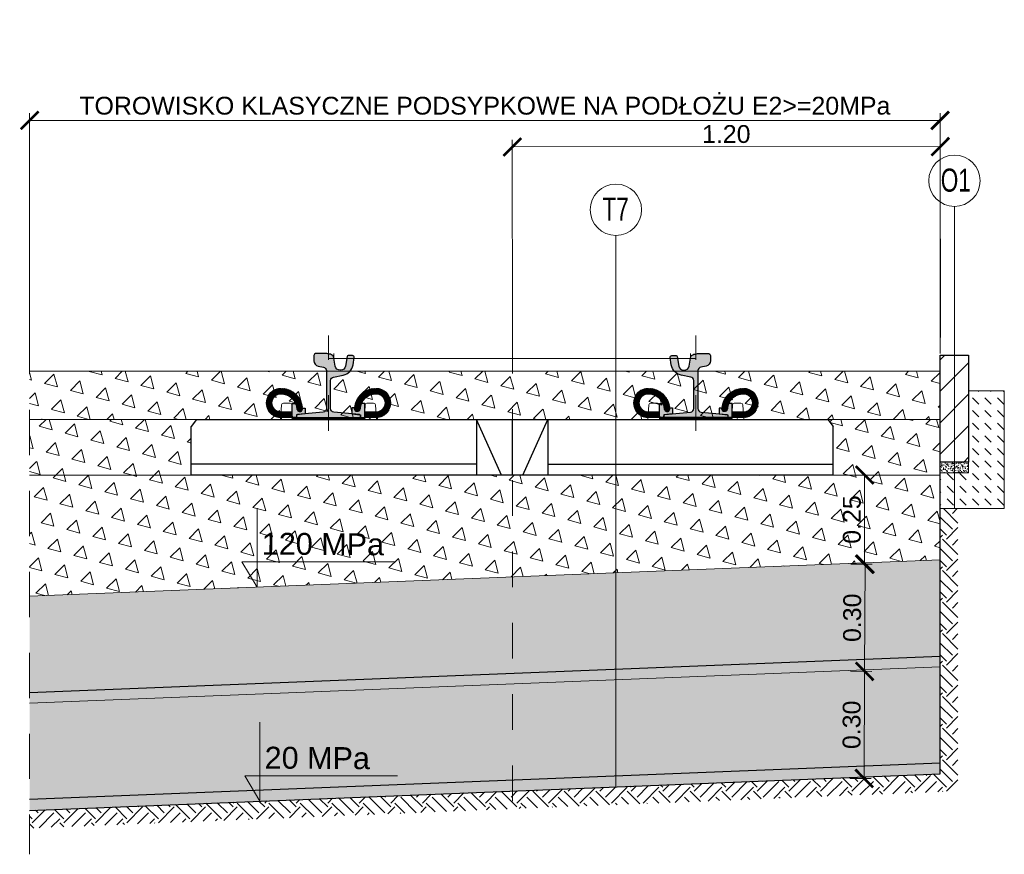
# Model space of a CAD drawing. Header units: feet. Extents: x 210.7 to 255.4, y -209.3 to -191.9.
# Tile 20 of 25: x 235.8 to 238.5, y -201.5 to -199.1. Entities that reach past the tile are written whole.
import ezdxf

# ---------------------------------------------------------------- set-up
doc = ezdxf.new("R2010")
doc.units = ezdxf.units.FT
doc.header["$MEASUREMENT"] = 0
doc.header["$PDMODE"] = 34
doc.linetypes.add('DASHDOT2', pattern=[12.7, 6.35, -3.175, 0, -3.175])
doc.linetypes.add('DASHED', pattern=[19.05, 12.7, -6.350000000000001])
for name, color, linetype, lineweight in [('BETON kresk', 8, 'Continuous', 9), ('Georuszt_typ1', 210, 'FENCELINE2', 30), ('Georuszt_typ3', 242, 'FENCELINE2', 30), ('Geowłóknina', 160, 'Continuous', 30), ('M_PRZERYWANE', 1, 'DASHED', 20), ('Miesz_niezw', 251, 'Continuous', 9), ('Mieszanka_niezw_0_315', 44, 'Continuous', 15), ('Opis', 7, 'Continuous', 15), ('Opis (wydruk czarny)', 7, 'Continuous', 15), ('Osie', 1, 'DASHDOT2', 13), ('oś-szyny', 1, 'DASHDOT2', 0), ('Podkład', 7, 'Continuous', 30), ('Podlew ciągły z poliuretanu', 1, 'Continuous', 9), ('Podsypka cementowo-piaskowa', 251, 'Continuous', 15), ('Podłoże gruntowe', 7, 'Continuous', 13), ('Sb3', 7, 'Continuous', 15), ('sb4', 7, 'Continuous', 15), ('Wymiar', 7, 'Continuous', 15)]:
    doc.layers.add(name, color=color, linetype=linetype, lineweight=lineweight)
for name, color, linetype in [('beton obram', 7, 'Continuous'), ('Podkadka sprężysta', 1, 'Continuous'), ('Szyna', 7, 'Continuous')]:
    doc.layers.add(name, color=color, linetype=linetype)
doc.layers.add('brudnopis', color=50, linetype='Continuous', lineweight=30, plot=False)
doc.styles.add('opis', font='arial.ttf', dxfattribs={"height": 0.05})
doc.styles.add('Opis_1_25', font='arial.ttf', dxfattribs={"height": 0.05})
doc.styles.add('Romans', font='romans.shx', dxfattribs={"width": 0.7})
doc.linetypes.add('FENCELINE2', pattern='A,0.25,-0.1,[132,ltypeshp.shx,S=0.1,R=0,X=-0.1,Y=0],-0.1,1', length=1.45)
doc.dimstyles.new('1_25_DK$0', dxfattribs={"dimtxt": 0.05, "dimasz": 0.05, "dimexe": 0.02, "dimexo": 0.05, "dimgap": 0.01, "dimtad": 1, "dimdec": 3, "dimzin": 3, "dimdsep": 46, "dimtxsty": 'Opis_1_25', "dimblk": 'ARCHTICK', "dimcen": 0.05, "dimclrd": 256, "dimclre": 256, "dimazin": 3, "dimtfac": 1, "dimtdec": 3, "dimtofl": 0, "dimtmove": 0, "dimatfit": 3, "dimldrblk": 'ARCHTICK', "dimfxl": 1, "dimfrac": 2, "dimtolj": 1, "dimtzin": 3, "dimlwd": -1, "dimlwe": -1, "dimarcsym": 0})
pattern_1 = [(105, (14.44328164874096, 0), (-0.07244443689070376, 0.01941142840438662), [0.03750000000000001, -0.03750000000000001]), (165, (14.44328164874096, 0), (-0.05303300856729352, -0.05303300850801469), [0.03750000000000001, -0.03750000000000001]), (45, (14.40705943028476, 0.009705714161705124), (-0.01941142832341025, 0.07244443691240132), [0.03750000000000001, -0.03750000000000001])]
pattern_2 = [(49.99999999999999, (0, 0), (0.07172601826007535, -0.006275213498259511), [0.0075, -0.0825]), (355, (0, 0), (-0.0138751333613, 0.07521921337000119), [0.006, -0.066]), (100.45144446, (0.0059771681, -0.0005229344), (0.0578508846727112, 0.06894399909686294), [0.006374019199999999, -0.07011421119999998]), (46.18420000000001, (0, 0.02), (0.1067241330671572, -0.01655192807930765), [0.01125, -0.12375]), (96.63563549, (0.0088936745, 0.0186206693), (0.09346619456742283, 0.09741186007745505), [0.0095610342, -0.105171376]), (351.1841639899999, (0, 0.02), (0.09346619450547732, 0.09741186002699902), [0.009000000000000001, -0.0990000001]), (21, (0.01, 0.015), (0.05969070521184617, -0.04026188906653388), [0.0075, -0.0825]), (326.0000000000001, (0.01, 0.015), (0.02433153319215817, 0.0725150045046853), [0.006, -0.066]), (71.45144474, (0.0149742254, 0.0116448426), (0.08402223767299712, 0.03225311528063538), [0.006374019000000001, -0.0701142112]), (37.50000000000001, (0, 0), (0.001215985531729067, 0.03328938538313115), [0, -0.0652, 0, -0.067, 0, -0.06625]), (7.499999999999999, (0, 0), (0.02630695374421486, 0.03944117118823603), [0, -0.0382, 0, -0.0637, 0, -0.02525]), (327.5, (-0.0223, 0), (0.0533822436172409, -0.002255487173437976), [0, -0.025, 0, -0.078, 0, -0.1035]), (317.5, (-0.0323, 0), (0.05831861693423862, 0.01001049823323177), [0, -0.0325, 0, -0.0518, 0, -0.0735])]

# ---------------------------------------------------------------- blocks, each defined once
blk = doc.blocks.new('_ArchTick')
at = {"color": 0, "linetype": 'ByBlock', "lineweight": 0, "const_width": 0.15}
blk.add_lwpolyline([(-0.5, -0.5), (0.5, 0.5)], dxfattribs=at)
blk = doc.blocks.new('*D72')
at = {"layer": 'DEFPOINTS', "color": 0, "transparency": 16777216}
for p in [(238.3685717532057, -199.4071467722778), (235.8153175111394, -200.1108375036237), (238.3685717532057, -200.1108375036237)]:
    blk.add_point(p, dxfattribs=at)
at = {"layer": 'Wymiar', "transparency": 16777216}
for p, q in [((235.8153175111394, -200.0608375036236), (235.8153175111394, -199.3871467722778)), ((238.3685717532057, -200.0608375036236), (238.3685717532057, -199.3871467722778)), ((235.8153175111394, -199.4071467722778), (238.3685717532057, -199.4071467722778))]:
    blk.add_line(p, q, dxfattribs=at)
at = {"layer": 'Wymiar', "transparency": 16777216, "xscale": 0.05, "yscale": 0.05, "zscale": 0.05, "rotation": 180}
blk.add_blockref('_ArchTick', (235.8153175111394, -199.4071467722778), dxfattribs=at)
at = {"layer": 'Wymiar', "transparency": 16777216, "xscale": 0.05, "yscale": 0.05, "zscale": 0.05}
blk.add_blockref('_ArchTick', (238.3685717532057, -199.4071467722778), dxfattribs=at)
at = {"layer": 'Wymiar', "color": 0, "transparency": 16777216, "insert": (237.0919446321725, -199.3663657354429), "char_height": 0.05, "attachment_point": 5, "style": 'Opis_1_25'}
blk.add_mtext('\\A1;TOROWISKO KLASYCZNE PODSYPKOWE NA PODŁOŻU E2>=20MPa', dxfattribs=at)
blk = doc.blocks.new('*D73')
at = {"layer": 'DEFPOINTS', "color": 0, "transparency": 16777216}
for p in [(238.3689890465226, -199.4808866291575), (237.1694765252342, -200.0669116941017), (238.3694765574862, -200.0659117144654)]:
    blk.add_point(p, dxfattribs=at)
at = {"layer": 'Wymiar', "transparency": 16777216}
for p, q in [((237.1694348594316, -200.0169117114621), (237.1689723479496, -199.461886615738)), ((238.3694348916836, -200.0159117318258), (238.3689723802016, -199.4608866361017)), ((237.1689890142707, -199.4818866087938), (238.3689890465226, -199.4808866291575))]:
    blk.add_line(p, q, dxfattribs=at)
at = {"layer": 'Wymiar', "transparency": 16777216, "xscale": 0.05, "yscale": 0.05, "zscale": 0.05}
for p, rotation in [((237.1689890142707, -199.4818866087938), 180.0477454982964), ((238.3689890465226, -199.4808866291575), 0.04774549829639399)]:
    blk.add_blockref('_ArchTick', p, dxfattribs=dict(at, rotation=rotation))
at = {"layer": 'Wymiar', "color": 0, "transparency": 16777216, "insert": (237.7689594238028, -199.4458579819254), "char_height": 0.05, "attachment_point": 5, "rotation": 0.047745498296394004, "style": 'Opis_1_25'}
blk.add_mtext('\\A1;1.20', dxfattribs=at)
blk = doc.blocks.new('PS-60R2-SB4-1800')
h = blk.add_hatch(color=251)
edge = h.paths.add_edge_path()
edge.add_arc((-64.85020978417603, 18.20540894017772), 4.499999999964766, 4.328325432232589, 24.187061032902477, ccw=False)
edge.add_arc((-59.5653256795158, 18.60540894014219), 0.8000000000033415, 184.3283254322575, 364.3283254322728)
edge.add_arc((-64.85020978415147, 18.2054089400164), 6.099999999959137, 4.328325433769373, 5.518464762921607)
edge.add_line((-58.77848170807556, 18.79202480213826), (-58.02596563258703, 18.79189964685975))
edge.add_line((-58.02596563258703, 18.79189964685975), (-58.01851709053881, 17.15335696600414))
edge.add_line((-58.01851709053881, 17.15335696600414), (-60.51127112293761, 16.90517299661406))
edge.add_line((-60.51127112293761, 16.90517299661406), (-60.51143550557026, 16.10521954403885))
edge.add_line((-60.51143550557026, 16.10521954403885), (-61.65020978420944, 16.1054089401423))
edge.add_line((-61.65020978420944, 16.1054089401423), (-61.70545377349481, 17.70880618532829))
edge.add_line((-61.70545377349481, 17.70880618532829), (-61.70506451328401, 20.04929525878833))
edge.add_line((-61.70506451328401, 20.04929525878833), (-60.74525279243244, 20.04913562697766))
h = blk.add_hatch(color=251)
edge = h.paths.add_edge_path()
edge.add_arc((-38.14976804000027, 18.20942884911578), 4.499999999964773, 155.8129389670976, 175.6716745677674)
edge.add_arc((-43.43465214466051, 18.60942884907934), 0.8000000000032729, 175.6716745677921, 355.6716745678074, ccw=False)
edge.add_arc((-38.14976804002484, 18.20942884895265), 6.099999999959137, 174.4815352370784, 175.6716745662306, ccw=False)
edge.add_line((-44.22149611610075, 18.7960447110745), (-44.97401219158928, 18.79591955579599))
edge.add_line((-44.97401219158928, 18.79591955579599), (-44.9814607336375, 17.15737687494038))
edge.add_line((-44.9814607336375, 17.15737687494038), (-42.4887067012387, 16.90919290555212))
edge.add_line((-42.4887067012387, 16.90919290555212), (-42.48854231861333, 16.10923945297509))
edge.add_line((-42.48854231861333, 16.10923945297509), (-41.34976803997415, 16.10942884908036))
edge.add_line((-41.34976803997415, 16.10942884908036), (-41.29452405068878, 17.71282609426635))
edge.add_line((-41.29452405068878, 17.71282609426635), (-41.2949133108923, 20.0533151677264))
edge.add_line((-41.2949133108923, 20.0533151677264), (-42.25472503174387, 20.05315553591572))
h = blk.add_hatch(color=251)
edge = h.paths.add_edge_path()
edge.add_arc((38.14985109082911, 18.20942884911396), 4.499999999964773, 4.328325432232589, 24.18706103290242, ccw=False)
edge.add_arc((43.43473519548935, 18.60942884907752), 0.8000000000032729, 184.3283254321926, 364.3283254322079)
edge.add_arc((38.14985109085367, 18.20942884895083), 6.099999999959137, 4.328325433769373, 5.518464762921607)
edge.add_line((44.22157916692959, 18.79604471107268), (44.97409524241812, 18.79591955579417))
edge.add_line((44.97409524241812, 18.79591955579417), (44.98154378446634, 17.15737687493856))
edge.add_line((44.98154378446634, 17.15737687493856), (42.48878975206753, 16.9091929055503))
edge.add_line((42.48878975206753, 16.9091929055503), (42.48862536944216, 16.10923945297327))
edge.add_line((42.48862536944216, 16.10923945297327), (41.34985109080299, 16.10942884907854))
edge.add_line((41.34985109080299, 16.10942884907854), (41.29460710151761, 17.71282609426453))
edge.add_line((41.29460710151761, 17.71282609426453), (41.29499636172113, 20.05331516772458))
edge.add_line((41.29499636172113, 20.05331516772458), (42.25480808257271, 20.0531555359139))
h = blk.add_hatch(color=251)
edge = h.paths.add_edge_path()
edge.add_arc((64.85029283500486, 18.2054089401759), 4.499999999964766, 155.8129389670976, 175.6716745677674)
edge.add_arc((59.56540873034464, 18.60540894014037), 0.8000000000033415, 175.6716745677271, 355.67167456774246, ccw=False)
edge.add_arc((64.85029283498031, 18.20540894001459), 6.099999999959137, 174.4815352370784, 175.6716745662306, ccw=False)
edge.add_line((58.77856475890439, 18.79202480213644), (58.02604868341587, 18.79189964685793))
edge.add_line((58.02604868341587, 18.79189964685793), (58.01860014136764, 17.15335696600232))
edge.add_line((58.01860014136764, 17.15335696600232), (60.51135417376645, 16.90517299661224))
edge.add_line((60.51135417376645, 16.90517299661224), (60.5115185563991, 16.10521954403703))
edge.add_line((60.5115185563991, 16.10521954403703), (61.65029283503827, 16.10540894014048))
edge.add_line((61.65029283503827, 16.10540894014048), (61.70553682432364, 17.70880618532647))
edge.add_line((61.70553682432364, 17.70880618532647), (61.70514756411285, 20.04929525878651))
edge.add_line((61.70514756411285, 20.04929525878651), (60.74533584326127, 20.04913562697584))
at = {"layer": 'Podkadka sprężysta'}
h = blk.add_hatch(dxfattribs=at)
h.set_pattern_fill('ANSI37', color=256, angle=0.009529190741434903, style=0)
h.set_pattern_definition([(45.00952919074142, (-51.49991694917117, 15.60774071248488), (-0.08840304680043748, 0.08837364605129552), []), (135.0095291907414, (-51.49991694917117, 15.60774071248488), (-0.08837364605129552, -0.08840304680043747), [])])
h.paths.add_polyline_path([(-61.63283859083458, 15.60605544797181), (-61.65020978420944, 16.1054089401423), (-41.34976803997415, 16.10942884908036), (-41.36699530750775, 15.60942597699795)])
h = blk.add_hatch(dxfattribs=at)
h.set_pattern_fill('ANSI37', color=256, scale=100, style=0)
h.set_pattern_definition([(134.9904708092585, (51.5, 15.60774071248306), (0.08840304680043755, 0.08837364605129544), []), (44.99047080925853, (51.5, 15.60774071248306), (0.08837364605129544, -0.08840304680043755), [])])
h.paths.add_polyline_path([(61.63292164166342, 15.60605544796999), (61.65029283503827, 16.10540894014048), (41.34985109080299, 16.10942884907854), (41.36707835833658, 15.60942597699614)])
at = {"layer": 'sb4'}
h = blk.add_hatch(dxfattribs=at)
h.set_pattern_fill('ANSI31', color=256, angle=0.009529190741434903, style=0)
h.set_pattern_definition([(134.9904708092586, (-92.79758262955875, -4.70838610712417), (0.08840304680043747, 0.08837364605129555), [])])
edge = h.paths.add_edge_path()
edge.add_line((-61.65020978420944, 16.1054089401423), (-64.85020978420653, 16.1054089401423))
edge.add_arc((-64.8502097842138, 20.20540894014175), 4.099999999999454, 90.00000000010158, 270.00000000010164, ccw=False)
edge.add_arc((-64.85020978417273, 18.20540894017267), 6.099999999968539, 4.328325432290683, 90.00000000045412, ccw=False)
edge.add_arc((-59.5653256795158, 18.60540894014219), 0.8000000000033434, -175.67167456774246, 4.328325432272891, ccw=False)
edge.add_arc((-64.85020978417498, 18.20540894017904), 4.499999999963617, 4.328325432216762, 90.00000000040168)
edge.add_arc((-64.85020978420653, 20.20540894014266), 2.5, 90, 270)
edge.add_line((-64.85020978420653, 17.70540894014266), (-61.70580229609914, 17.70347502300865))
edge.add_line((-61.70580229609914, 17.70347502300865), (-61.65020978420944, 16.1054089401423))
h = blk.add_hatch(dxfattribs=at)
h.set_pattern_fill('ANSI31', color=256, angle=0.009529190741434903, style=0)
h.set_pattern_definition([(45.00952919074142, (-10.20239519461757, -4.704366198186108), (-0.08840304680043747, 0.08837364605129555), [])])
edge = h.paths.add_edge_path()
edge.add_line((-41.34976803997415, 16.10942884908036), (-38.14976803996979, 16.10942884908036))
edge.add_arc((-38.14976803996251, 20.2094288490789), 4.099999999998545, 269.9999999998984, 449.9999999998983)
edge.add_arc((-38.14976804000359, 18.20942884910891), 6.099999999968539, 89.99999999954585, 175.6716745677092)
edge.add_arc((-43.43465214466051, 18.60942884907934), 0.8000000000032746, 175.6716745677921, 355.6716745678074)
edge.add_arc((-38.14976804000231, 18.20942884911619), 4.499999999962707, 89.9999999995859, 175.6716745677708, ccw=False)
edge.add_arc((-38.14976803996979, 20.2094288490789), 2.5, -90, 90, ccw=False)
edge.add_line((-38.14976803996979, 17.7094288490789), (-41.29470646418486, 17.70753173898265))
edge.add_line((-41.29470646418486, 17.70753173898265), (-41.34976803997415, 16.10942884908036))
h = blk.add_hatch(dxfattribs=at)
h.set_pattern_fill('ANSI31', color=256, angle=0.009529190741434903, style=0)
h.set_pattern_definition([(134.9904708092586, (10.2024782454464, -4.704366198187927), (0.08840304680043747, 0.08837364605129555), [])])
edge = h.paths.add_edge_path()
edge.add_line((41.34985109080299, 16.10942884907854), (38.14985109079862, 16.10942884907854))
edge.add_arc((38.14985109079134, 20.20942884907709), 4.099999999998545, 90.00000000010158, 270.00000000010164, ccw=False)
edge.add_arc((38.14985109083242, 18.20942884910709), 6.099999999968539, 4.328325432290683, 90.00000000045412, ccw=False)
edge.add_arc((43.43473519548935, 18.60942884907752), 0.8000000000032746, -175.67167456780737, 4.328325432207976, ccw=False)
edge.add_arc((38.14985109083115, 18.20942884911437), 4.499999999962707, 4.328325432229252, 90.00000000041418)
edge.add_arc((38.14985109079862, 20.20942884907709), 2.5, 90, 270)
edge.add_line((38.14985109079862, 17.70942884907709), (41.29478951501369, 17.70753173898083))
edge.add_line((41.29478951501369, 17.70753173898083), (41.34985109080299, 16.10942884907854))
h = blk.add_hatch(dxfattribs=at)
h.set_pattern_fill('ANSI31', color=256, angle=0.009529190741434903, style=0)
h.set_pattern_definition([(45.00952919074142, (92.79766568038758, -4.708386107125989), (-0.08840304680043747, 0.08837364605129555), [])])
edge = h.paths.add_edge_path()
edge.add_line((61.65029283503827, 16.10540894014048), (64.85029283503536, 16.10540894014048))
edge.add_arc((64.85029283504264, 20.20540894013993), 4.099999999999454, 269.9999999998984, 449.9999999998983)
edge.add_arc((64.85029283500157, 18.20540894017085), 6.099999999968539, 89.9999999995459, 175.6716745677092)
edge.add_arc((59.56540873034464, 18.60540894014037), 0.8000000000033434, 175.6716745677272, 355.6716745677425)
edge.add_arc((64.85029283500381, 18.20540894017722), 4.499999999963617, 89.99999999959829, 175.6716745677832, ccw=False)
edge.add_arc((64.85029283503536, 20.20540894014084), 2.5, -90, 90, ccw=False)
edge.add_line((64.85029283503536, 17.70540894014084), (61.70588534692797, 17.70347502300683))
edge.add_line((61.70588534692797, 17.70347502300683), (61.65029283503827, 16.10540894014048))
at = {"layer": 'Szyna'}
h = blk.add_hatch(color=256, dxfattribs=at)
edge = h.paths.add_edge_path()
edge.add_arc((-54.07513544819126, 32.0297057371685), 1.499999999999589, 180.0000026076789, 258.6900701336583)
edge.add_line((-54.36930958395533, 30.5588347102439), (-52.90401923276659, 30.26577670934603))
edge.add_arc((-53.10013532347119, 29.28519602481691), 0.9999999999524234, 2.595729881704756e-06, 78.69007012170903, ccw=False)
edge.add_line((-52.10013532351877, 29.28519607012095), (-52.10013483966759, 18.64498753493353))
edge.add_arc((-53.10013483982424, 18.64498748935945), 1.000000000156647, -84.2894042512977, 2.611202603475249e-06, ccw=False)
edge.add_line((-53.00063107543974, 17.64995030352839), (-60.22998587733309, 16.92701449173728))
edge.add_arc((-60.20013474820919, 16.62850333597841), 0.3000000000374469, 95.71059571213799, 180.0000025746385)
edge.add_line((-60.50013474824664, 16.62850332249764), (-60.5001347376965, 16.3999995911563))
edge.add_arc((-60.20013473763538, 16.39999960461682), 0.3000000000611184, 180.0000025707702, 270.0000025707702)
edge.add_line((-60.20013472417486, 16.09999960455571), (-42.80013472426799, 16.1000003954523))
edge.add_arc((-42.80013473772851, 16.40000039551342), 0.3000000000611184, 270.0000025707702, 360.0000025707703)
edge.add_line((-42.50013473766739, 16.40000040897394), (-42.50013474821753, 16.62850414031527))
edge.add_arc((-42.80013474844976, 16.62850412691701), 0.3000000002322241, 2.558879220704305e-06, 84.28940942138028)
edge.add_line((-42.77028364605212, 16.92701528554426), (-49.99963851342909, 17.64995044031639))
edge.add_arc((-49.90013483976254, 18.64498763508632), 1.000000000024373, 180.0000026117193, 264.28940947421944, ccw=False)
edge.add_line((-50.90013483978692, 18.64498758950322), (-50.90013519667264, 26.49519612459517))
edge.add_arc((-49.90013519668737, 26.49519617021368), 0.9999999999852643, 101.30993508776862, 180.0000026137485, ccw=False)
edge.add_line((-50.0962513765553, 27.47577683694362), (-47.38879003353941, 28.0172692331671))
edge.add_arc((-48.07519666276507, 31.44930156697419), 3.500000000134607, 281.3099350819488, 350.5376803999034)
edge.add_line((-44.6228179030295, 30.87390526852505), (-44.28216873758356, 32.91780083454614))
edge.add_arc((-44.77536570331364, 33.00000030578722), 0.5000000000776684, 350.5376803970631, 450.000002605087)
edge.add_line((-44.77536572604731, 33.50000030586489), (-45.99262867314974, 33.50000025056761))
edge.add_arc((-45.99262865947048, 33.20000025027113), 0.3000000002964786, 90.00000261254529, 170.5376804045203)
edge.add_line((-46.28854683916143, 33.24931993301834), (-46.7379117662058, 30.55312961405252))
edge.add_arc((-48.09913539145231, 30.78000015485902), 1.380000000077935, 270.0000025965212, 350.5376803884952, ccw=False)
edge.add_line((-48.09913532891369, 29.40000015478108), (-48.25113532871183, 29.40000014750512))
edge.add_arc((-48.2511353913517, 30.78000014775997), 1.380000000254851, 189.4623248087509, 270.00000260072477, ccw=False)
edge.add_line((-49.61235899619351, 30.55312948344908), (-49.98892671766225, 32.81253518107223))
edge.add_arc((-51.27123880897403, 32.59881643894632), 1.300000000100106, 9.462324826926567, 76.81804508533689)
edge.add_arc((-52.79913517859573, 26.07535626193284), 7.999999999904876, 76.81804506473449, 86.81323531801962)
edge.add_arc((-54.02213417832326, 4.109376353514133), 29.99999999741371, 86.81323532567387, 90.3828454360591)
edge.add_arc((-54.16913517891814, 26.10888522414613), 8.000000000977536, 90.38284543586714, 96.93827769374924)
edge.add_arc((-55.07513551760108, 33.55396167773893), 0.500000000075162, 96.93827769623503, 180.000002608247)
edge.add_line((-55.57513551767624, 33.55396165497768), (-55.57513544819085, 32.02970566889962))
h = blk.add_hatch(color=256, dxfattribs=at)
edge = h.paths.add_edge_path()
edge.add_arc((54.0752184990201, 32.02970573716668), 1.499999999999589, 281.30992986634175, 359.99999739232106, ccw=False)
edge.add_line((54.36939263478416, 30.55883471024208), (52.90410228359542, 30.26577670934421))
edge.add_arc((53.10021837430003, 29.28519602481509), 0.9999999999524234, 101.3099298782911, 179.99999740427)
edge.add_line((52.10021837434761, 29.28519607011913), (52.10021789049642, 18.64498753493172))
edge.add_arc((53.10021789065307, 18.64498748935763), 1.000000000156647, 179.9999973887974, 264.2894042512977)
edge.add_line((53.00071412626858, 17.64995030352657), (60.23006892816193, 16.92701449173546))
edge.add_arc((60.20021779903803, 16.62850333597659), 0.3000000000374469, -2.574638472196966e-06, 84.289404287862, ccw=False)
edge.add_line((60.50021779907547, 16.62850332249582), (60.50021778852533, 16.39999959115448))
edge.add_arc((60.20021778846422, 16.399999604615), 0.3000000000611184, 269.9999974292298, 359.9999974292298, ccw=False)
edge.add_line((60.20021777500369, 16.09999960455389), (42.80021777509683, 16.10000039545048))
edge.add_arc((42.80021778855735, 16.4000003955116), 0.3000000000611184, 179.9999974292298, 269.9999974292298, ccw=False)
edge.add_line((42.50021778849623, 16.40000040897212), (42.50021779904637, 16.62850414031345))
edge.add_arc((42.80021779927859, 16.62850412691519), 0.3000000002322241, 95.71059057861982, 179.9999974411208, ccw=False)
edge.add_line((42.77036669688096, 16.92701528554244), (49.99972156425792, 17.64995044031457))
edge.add_arc((49.90021789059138, 18.6449876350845), 1.000000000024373, 275.7105905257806, 359.9999973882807)
edge.add_line((50.90021789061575, 18.6449875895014), (50.90021824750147, 26.49519612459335))
edge.add_arc((49.90021824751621, 26.49519617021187), 0.9999999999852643, 359.9999973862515, 438.6900649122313)
edge.add_line((50.09633442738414, 27.4757768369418), (47.38887308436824, 28.01726923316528))
edge.add_arc((48.0752797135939, 31.44930156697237), 3.500000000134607, 189.4623196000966, 258.69006491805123, ccw=False)
edge.add_line((44.62290095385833, 30.87390526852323), (44.2822517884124, 32.91780083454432))
edge.add_arc((44.77544875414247, 33.0000003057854), 0.5000000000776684, 89.99999739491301, 189.4623196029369, ccw=False)
edge.add_line((44.77544877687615, 33.50000030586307), (45.99271172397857, 33.50000025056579))
edge.add_arc((45.99271171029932, 33.20000025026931), 0.3000000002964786, 9.462319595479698, 89.99999738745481, ccw=False)
edge.add_line((46.28862988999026, 33.24931993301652), (46.73799481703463, 30.5531296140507))
edge.add_arc((48.09921844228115, 30.7800001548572), 1.380000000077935, 189.4623196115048, 269.9999974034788)
edge.add_line((48.09921837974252, 29.40000015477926), (48.25121837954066, 29.40000014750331))
edge.add_arc((48.25121844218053, 30.78000014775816), 1.380000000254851, 269.9999973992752, 350.5376751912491)
edge.add_line((49.61244204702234, 30.55312948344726), (49.98900976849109, 32.81253518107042))
edge.add_arc((51.27132185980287, 32.5988164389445), 1.300000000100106, 103.1819549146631, 170.5376751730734, ccw=False)
edge.add_arc((52.79921822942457, 26.07535626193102), 7.999999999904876, 93.18676468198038, 103.18195493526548, ccw=False)
edge.add_arc((54.02221722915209, 4.109376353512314), 29.99999999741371, 89.61715456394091, 93.18676467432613, ccw=False)
edge.add_arc((54.16921822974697, 26.10888522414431), 8.000000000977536, 83.06172230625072, 89.61715456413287, ccw=False)
edge.add_arc((55.07521856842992, 33.55396167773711), 0.500000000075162, -2.6082469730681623e-06, 83.06172230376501, ccw=False)
edge.add_line((55.57521856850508, 33.55396165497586), (55.57521849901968, 32.0297056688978))
for p, q in [((-60.51162242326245, 16.90321591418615), (-60.51145789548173, 16.10624195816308)), ((-42.4887067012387, 16.90919290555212), (-42.48854231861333, 16.10923945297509)), ((42.48878975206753, 16.9091929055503), (42.48862536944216, 16.10923945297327)), ((60.51170547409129, 16.90321591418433), (60.51154094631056, 16.10624195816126)), ((-61.63283859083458, 15.60605544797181), (-64.95012177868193, 15.60550373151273))]:
    blk.add_line(p, q)
for points in [[(-60.74525279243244, 20.04913562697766, -0.08686759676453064), (-60.36304403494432, 18.54503158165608, 1.000000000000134), (-58.76760732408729, 18.66578629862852, 0.005193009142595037), (-58.77848170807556, 18.79202480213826), (-58.02596563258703, 18.79189964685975), (-58.01851709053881, 17.15335696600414), (-60.51127112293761, 16.90517299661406), (-60.51143550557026, 16.10521954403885), (-61.65020978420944, 16.1054089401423), (-61.70545377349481, 17.70880618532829), (-61.70506451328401, 20.04929525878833)], [(-42.25472503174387, 20.05315553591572, 0.08686759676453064), (-42.63693378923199, 18.54905149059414, -1.000000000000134), (-44.23237050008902, 18.66980620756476, -0.005193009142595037), (-44.22149611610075, 18.7960447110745), (-44.97401219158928, 18.79591955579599), (-44.9814607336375, 17.15737687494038), (-42.4887067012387, 16.90919290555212), (-42.48854231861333, 16.10923945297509), (-41.34976803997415, 16.10942884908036), (-41.29452405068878, 17.71282609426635), (-41.2949133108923, 20.0533151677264)], [(42.25480808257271, 20.0531555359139, -0.08686759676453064), (42.63701684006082, 18.54905149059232, 1.000000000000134), (44.23245355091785, 18.66980620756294, 0.005193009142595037), (44.22157916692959, 18.79604471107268), (44.97409524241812, 18.79591955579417), (44.98154378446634, 17.15737687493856), (42.48878975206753, 16.9091929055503), (42.48862536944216, 16.10923945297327), (41.34985109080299, 16.10942884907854), (41.29460710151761, 17.71282609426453), (41.29499636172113, 20.05331516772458)], [(60.74533584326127, 20.04913562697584, 0.08686759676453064), (60.36312708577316, 18.54503158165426, -1.000000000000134), (58.76769037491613, 18.6657862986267, -0.005193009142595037), (58.77856475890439, 18.79202480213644), (58.02604868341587, 18.79189964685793), (58.01860014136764, 17.15335696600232), (60.51135417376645, 16.90517299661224), (60.5115185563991, 16.10521954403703), (61.65029283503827, 16.10540894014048), (61.70553682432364, 17.70880618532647), (61.70514756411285, 20.04929525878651)]]:
    blk.add_lwpolyline(points, format="xyb", close=True)
at = {"layer": 'brudnopis', "lineweight": 0, "ltscale": 5}
for p, q in [((-49.97017078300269, 32.69999960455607), (-49.97017078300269, 34.10870663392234)), ((49.97025383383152, 32.69999960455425), (49.97025383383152, 34.10870663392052)), ((-51.50000000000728, 32.69999960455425), (51.50008305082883, 32.69999960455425))]:
    blk.add_line(p, q, dxfattribs=at)
at = {"layer": 'oś-szyny', "ltscale": 0.002}
for p, q in [((-51.5, 12.34887240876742), (-51.5, 39.15927775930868)), ((51.50008305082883, 12.3488724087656), (51.50008305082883, 39.15927775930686))]:
    blk.add_line(p, q, dxfattribs=at)
at = {"layer": 'Podkadka sprężysta'}
for points in [[(-61.63283859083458, 15.60605544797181), (-61.65020978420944, 16.1054089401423), (-41.34976803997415, 16.10942884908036), (-41.36699530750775, 15.60942597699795)], [(61.63292164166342, 15.60605544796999), (61.65029283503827, 16.10540894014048), (41.34985109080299, 16.10942884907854), (41.36707835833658, 15.60942597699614)]]:
    blk.add_lwpolyline(points, close=True, dxfattribs=at)
at = {"layer": 'Podkład', "ltscale": 5}
for p, q in [((-88.5, 15.60000000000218), (-90, 13.60000000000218)), ((88.50000000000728, 15.60000000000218), (-88.49999999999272, 15.60000000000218)), ((-10, 15.60000000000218), (-10, 1.818989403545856e-12)), ((-3, 1.818989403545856e-12), (-10, 15.60000000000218)), ((0, 15.60000000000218), (0, 1.818989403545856e-12)), ((0, 15.60000000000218), (0, 1.818989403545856e-12)), ((3, 1.818989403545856e-12), (10, 15.60000000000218)), ((10, 15.60000000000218), (10, 1.818989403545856e-12)), ((88.5, 15.60000000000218), (90, 13.60000000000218)), ((-90, 1.818989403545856e-12), (-90, 13.60000000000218)), ((90, 1.818989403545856e-12), (90, 13.60000000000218)), ((-10, 3.000000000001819), (-90, 3.000000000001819)), ((10, 3.000000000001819), (89.99999999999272, 3.000000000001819)), ((-89.99999999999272, 0), (89.99999999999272, 1.818989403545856e-12))]:
    blk.add_line(p, q, dxfattribs=at)
at = {"layer": 'Sb3'}
for points in [[(-61.63283859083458, 15.60605544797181), (-61.77465327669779, 19.6826699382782, 0.4041133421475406), (-62.27443416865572, 20.1652867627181), (-64.16259709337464, 20.16497273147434, 0.3936855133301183), (-64.6612744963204, 19.70015658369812), (-64.95012177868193, 15.60550373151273)], [(61.63292164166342, 15.60605544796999), (61.77473632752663, 19.68266993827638, -0.4041133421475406), (62.27451721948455, 20.16528676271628), (64.16268014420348, 20.16497273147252, -0.3936855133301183), (64.66135754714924, 19.7001565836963), (64.95020482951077, 15.60550373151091)]]:
    blk.add_lwpolyline(points, format="xyb", close=True, dxfattribs=at)
for points in [[(-41.36699530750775, 15.60942597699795), (-41.22653663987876, 19.68608741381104, -0.4041133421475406), (-40.72691630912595, 20.16887045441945), (-38.8387533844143, 20.16918448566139, -0.3936855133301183), (-38.33992139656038, 19.70453423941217), (-38.04971211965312, 15.60997769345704), (-41.36699530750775, 15.60942597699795)], [(41.36707835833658, 15.60942597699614), (41.22661969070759, 19.68608741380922, 0.4041133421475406), (40.72699935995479, 20.16887045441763), (38.83883643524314, 20.16918448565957, 0.3936855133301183), (38.34000444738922, 19.70453423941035), (38.04979517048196, 15.60997769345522), (41.36707835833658, 15.60942597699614)]]:
    blk.add_lwpolyline(points, format="xyb", dxfattribs=at)
at = {"layer": 'sb4'}
for points in [[(-61.65020978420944, 16.1054089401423), (-64.85020978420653, 16.1054089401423, -1), (-64.85020978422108, 24.30540894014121, -0.3922565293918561), (-58.76760732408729, 18.66578629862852, -1.000000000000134), (-60.36304403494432, 18.54503158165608, 0.3922565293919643), (-64.85020978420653, 22.70540894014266, 0.9999999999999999), (-64.85020978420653, 17.70540894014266), (-61.70580229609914, 17.70347502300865)], [(-41.34976803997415, 16.10942884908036), (-38.14976803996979, 16.10942884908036, 1), (-38.14976803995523, 24.30942884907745, 0.3922565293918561), (-44.23237050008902, 18.66980620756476, 1.000000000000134), (-42.63693378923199, 18.54905149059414, -0.3922565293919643), (-38.14976803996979, 22.7094288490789, -0.9999999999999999), (-38.14976803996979, 17.7094288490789), (-41.29470646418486, 17.70753173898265)], [(41.34985109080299, 16.10942884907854), (38.14985109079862, 16.10942884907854, -1), (38.14985109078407, 24.30942884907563, -0.3922565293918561), (44.23245355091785, 18.66980620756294, -1.000000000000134), (42.63701684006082, 18.54905149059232, 0.3922565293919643), (38.14985109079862, 22.70942884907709, 0.9999999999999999), (38.14985109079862, 17.70942884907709), (41.29478951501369, 17.70753173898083)], [(61.65029283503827, 16.10540894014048), (64.85029283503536, 16.10540894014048, 1), (64.85029283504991, 24.30540894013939, 0.3922565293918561), (58.76769037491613, 18.6657862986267, 1.000000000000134), (60.36312708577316, 18.54503158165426, -0.3922565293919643), (64.85029283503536, 22.70540894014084, -0.9999999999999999), (64.85029283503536, 17.70540894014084), (61.70588534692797, 17.70347502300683)]]:
    blk.add_lwpolyline(points, format="xyb", close=True, dxfattribs=at)
for points in [[(-61.70527135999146, 17.70351183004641), (-61.65020978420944, 16.1054089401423)], [(-41.29470646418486, 17.70753173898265), (-41.34976803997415, 16.10942884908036)]]:
    blk.add_lwpolyline(points, dxfattribs=at)
at = {"layer": 'Szyna'}
for points in [[(-55.57513544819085, 32.02970566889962, 0.3575107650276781), (-54.36930958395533, 30.5588347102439), (-52.90401923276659, 30.26577670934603, -0.3575107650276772), (-52.10013532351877, 29.28519607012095), (-52.10013483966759, 18.64498753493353, -0.3853135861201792), (-53.00063107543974, 17.64995030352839), (-60.22998587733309, 16.92701449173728, 0.3853135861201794), (-60.50013474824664, 16.62850332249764), (-60.5001347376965, 16.3999995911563, 0.414213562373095), (-60.20013472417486, 16.09999960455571), (-42.80013472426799, 16.1000003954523, 0.414213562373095), (-42.50013473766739, 16.40000040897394), (-42.50013474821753, 16.62850414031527, 0.3853135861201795), (-42.77028364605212, 16.92701528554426), (-49.99963851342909, 17.64995044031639, -0.385313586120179), (-50.90013483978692, 18.64498758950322), (-50.90013519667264, 26.49519612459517, -0.357510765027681), (-50.0962513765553, 27.47577683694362), (-47.38879003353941, 28.0172692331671, 0.3115981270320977), (-44.6228179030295, 30.87390526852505), (-44.28216873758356, 32.91780083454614, 0.4634545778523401), (-44.77536572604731, 33.50000030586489), (-45.99262867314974, 33.50000025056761, 0.3666293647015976), (-46.28854683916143, 33.24931993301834), (-46.7379117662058, 30.55312961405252, -0.3666293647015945), (-48.09913532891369, 29.40000015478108), (-48.25113532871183, 29.40000014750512, -0.3666293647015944), (-49.61235899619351, 30.55312948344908), (-49.98892671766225, 32.81253518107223), (-49.98892671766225, 32.81253518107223, 0.3026593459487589), (-50.97478130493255, 33.86456244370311, 0.04363991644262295), (-52.35440826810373, 34.06298532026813, 0.01557662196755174), (-54.22259008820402, 34.10870663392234), (-54.22259008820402, 34.10870663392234, 0.02861127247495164), (-55.13553554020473, 34.05030010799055, 0.3791741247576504), (-55.57513551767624, 33.55396165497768)], [(55.57521849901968, 32.0297056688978, -0.3575107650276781), (54.36939263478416, 30.55883471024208), (52.90410228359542, 30.26577670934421, 0.3575107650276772), (52.10021837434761, 29.28519607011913), (52.10021789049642, 18.64498753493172, 0.3853135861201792), (53.00071412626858, 17.64995030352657), (60.23006892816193, 16.92701449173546, -0.3853135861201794), (60.50021779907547, 16.62850332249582), (60.50021778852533, 16.39999959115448, -0.414213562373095), (60.20021777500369, 16.09999960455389), (42.80021777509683, 16.10000039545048, -0.414213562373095), (42.50021778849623, 16.40000040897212), (42.50021779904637, 16.62850414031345, -0.3853135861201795), (42.77036669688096, 16.92701528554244), (49.99972156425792, 17.64995044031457, 0.385313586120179), (50.90021789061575, 18.6449875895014), (50.90021824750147, 26.49519612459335, 0.357510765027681), (50.09633442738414, 27.4757768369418), (47.38887308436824, 28.01726923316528, -0.3115981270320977), (44.62290095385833, 30.87390526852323), (44.2822517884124, 32.91780083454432, -0.4634545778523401), (44.77544877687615, 33.50000030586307), (45.99271172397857, 33.50000025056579, -0.3666293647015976), (46.28862988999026, 33.24931993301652), (46.73799481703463, 30.5531296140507, 0.3666293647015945), (48.09921837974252, 29.40000015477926), (48.25121837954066, 29.40000014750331, 0.3666293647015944), (49.61244204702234, 30.55312948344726), (49.98900976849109, 32.81253518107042), (49.98900976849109, 32.81253518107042, -0.3026593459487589), (50.97486435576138, 33.86456244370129, -0.04363991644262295), (52.35449131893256, 34.06298532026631, -0.01557662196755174), (54.22267313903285, 34.10870663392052), (54.22267313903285, 34.10870663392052, -0.02861127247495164), (55.13561859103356, 34.05030010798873, -0.3791741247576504), (55.57521856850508, 33.55396165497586)]]:
    blk.add_lwpolyline(points, format="xyb", close=True, dxfattribs=at)
blk = doc.blocks.new('*D74')
at = {"layer": 'DEFPOINTS', "color": 0, "transparency": 16777216}
for p in [(238.0685721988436, -200.4019116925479), (238.0685721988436, -200.6519116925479), (238.1567667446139, -200.6519116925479)]:
    blk.add_point(p, dxfattribs=at)
at = {"layer": 'Wymiar', "transparency": 16777216}
for p, q in [((238.1185721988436, -200.4019116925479), (238.1767667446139, -200.4019116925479)), ((238.1567667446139, -200.4019116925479), (238.1567667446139, -200.6519116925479)), ((238.1185721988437, -200.6519116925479), (238.1767667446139, -200.6519116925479))]:
    blk.add_line(p, q, dxfattribs=at)
at = {"layer": 'Wymiar', "transparency": 16777216, "xscale": 0.05, "yscale": 0.05, "zscale": 0.05}
for p, rotation in [((238.1567667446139, -200.4019116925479), 90), ((238.1567667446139, -200.6519116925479), 270)]:
    blk.add_blockref('_ArchTick', p, dxfattribs=dict(at, rotation=rotation))
at = {"layer": 'Wymiar', "color": 0, "transparency": 16777216, "insert": (238.1212380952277, -200.5269116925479), "char_height": 0.05, "attachment_point": 5, "rotation": 90, "style": 'Opis_1_25'}
blk.add_mtext('\\A1;0.25', dxfattribs=at)
blk = doc.blocks.new('*D79')
at = {"layer": 'DEFPOINTS', "color": 0, "transparency": 16777216}
for p in [(238.0685721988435, -200.6519116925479), (238.0671501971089, -200.9522084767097), (238.1569330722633, -200.9526336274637)]:
    blk.add_point(p, dxfattribs=at)
at = {"layer": 'Wymiar', "transparency": 16777216}
for p, q in [((238.1185716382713, -200.6521484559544), (238.1783548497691, -200.6524315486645)), ((238.1583550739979, -200.6523368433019), (238.1569330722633, -200.9526336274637)), ((238.1171496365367, -200.9524452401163), (238.1769328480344, -200.9527283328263))]:
    blk.add_line(p, q, dxfattribs=at)
at = {"layer": 'Wymiar', "transparency": 16777216, "xscale": 0.05, "yscale": 0.05, "zscale": 0.05}
for p, rotation in [((238.1583550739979, -200.6523368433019), 89.7286881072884), ((238.1569330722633, -200.9526336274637), 269.7286881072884)]:
    blk.add_blockref('_ArchTick', p, dxfattribs=dict(at, rotation=rotation))
at = {"layer": 'Wymiar', "color": 0, "transparency": 16777216, "insert": (238.1220987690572, -200.8023169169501), "char_height": 0.05, "attachment_point": 5, "rotation": 89.72868810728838, "style": 'Opis_1_25'}
blk.add_mtext('\\A1;0.30', dxfattribs=at)
blk = doc.blocks.new('*D80')
at = {"layer": 'DEFPOINTS', "color": 0, "transparency": 16777216}
for p in [(238.0671501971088, -200.9522084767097), (238.0657281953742, -201.2525052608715), (238.1555110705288, -201.2529304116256)]:
    blk.add_point(p, dxfattribs=at)
at = {"layer": 'Wymiar', "transparency": 16777216}
for p, q in [((238.1171496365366, -200.9524452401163), (238.1769328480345, -200.9527283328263)), ((238.1569330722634, -200.9526336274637), (238.1555110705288, -201.2529304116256)), ((238.1157276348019, -201.2527420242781), (238.1755108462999, -201.2530251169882))]:
    blk.add_line(p, q, dxfattribs=at)
at = {"layer": 'Wymiar', "transparency": 16777216, "xscale": 0.05, "yscale": 0.05, "zscale": 0.05}
for p, rotation in [((238.1569330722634, -200.9526336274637), 89.7286881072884), ((238.1555110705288, -201.2529304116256), 269.7286881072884)]:
    blk.add_blockref('_ArchTick', p, dxfattribs=dict(at, rotation=rotation))
at = {"layer": 'Wymiar', "color": 0, "transparency": 16777216, "insert": (238.1206767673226, -201.1026137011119), "char_height": 0.05, "attachment_point": 5, "rotation": 89.72868810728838, "style": 'Opis_1_25'}
blk.add_mtext('\\A1;0.30', dxfattribs=at)

msp = doc.modelspace()

# ---------------------------------------------------------------- hatches: boundary and pattern name
at = {"layer": 'BETON kresk'}
h = msp.add_hatch(dxfattribs=at)
h.set_pattern_fill('ANSI31', color=256, scale=0.5)
h.set_pattern_definition([(45, (-6.512953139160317, -90.96495820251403), (-0.04419417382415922, 0.04419417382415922), [])])
h.paths.add_polyline_path([(238.3685717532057, -200.3659117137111), (238.4485717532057, -200.3659117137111), (238.4485717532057, -200.0659117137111), (238.3685717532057, -200.0659117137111)])
at = {"layer": 'Miesz_niezw'}
h = msp.add_hatch(dxfattribs=at)
h.set_pattern_fill('TRIANG', color=256, scale=0.2, angle=45)
h.set_pattern_definition([(105, (24.44237684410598, 0), (-0.07244443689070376, 0.01941142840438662), [0.03750000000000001, -0.03750000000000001]), (165, (24.44237684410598, 0), (-0.05303300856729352, -0.05303300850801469), [0.03750000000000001, -0.03750000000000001]), (45, (24.40615462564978, 0.009705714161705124), (-0.01941142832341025, 0.07244443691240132), [0.03750000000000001, -0.03750000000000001])])
h.paths.add_polyline_path([(238.3685717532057, -200.1108375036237), (235.8153175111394, -200.1108375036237), (235.8153206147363, -200.2459224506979), (236.2835721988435, -200.2459116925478), (238.3685717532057, -200.2459224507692)])
h = msp.add_hatch(dxfattribs=at)
h.set_pattern_fill('TRIANG', color=256, scale=0.2, angle=45)
h.set_pattern_definition(pattern_1)
h.paths.add_polyline_path([(235.8153175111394, -200.2459332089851), (235.8153175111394, -200.4019116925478), (236.2685721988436, -200.4019116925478), (236.2685721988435, -200.2659116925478), (236.2835721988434, -200.2459116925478)])
h = msp.add_hatch(dxfattribs=at)
h.set_pattern_fill('TRIANG', color=256, scale=0.2, angle=45)
h.set_pattern_definition(pattern_1)
h.paths.add_polyline_path([(238.0535721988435, -200.2459116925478), (238.0685721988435, -200.2659116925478), (238.0685721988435, -200.4019116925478), (238.3685717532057, -200.4019116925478), (238.3685717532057, -200.2459858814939)])
h = msp.add_hatch(dxfattribs=at)
h.set_pattern_fill('TRIANG', color=256, scale=0.2, angle=45)
h.set_pattern_definition(pattern_1)
h.paths.add_polyline_path([(235.8153175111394, -200.4019116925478), (235.8153175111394, -200.7420418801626), (238.3685717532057, -200.6399117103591), (238.3685717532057, -200.4019116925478)])
at = {"layer": 'Mieszanka_niezw_0_315', "ltscale": 10}
h = msp.add_hatch(dxfattribs=at)
h.set_pattern_fill('AR-CONC', color=256, scale=0.01, style=0)
h.set_pattern_definition(pattern_2)
h.paths.add_polyline_path([(235.8153175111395, -200.7420418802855), (235.8153175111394, -201.0422817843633), (238.3685717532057, -200.940151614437), (238.3685717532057, -200.6399117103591)])
h = msp.add_hatch(dxfattribs=at)
h.set_pattern_fill('AR-CONC', color=256, scale=0.01, style=0)
h.set_pattern_definition(pattern_2)
h.paths.add_polyline_path([(235.8153175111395, -201.0422817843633), (235.8153175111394, -201.3425216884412), (238.3685717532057, -201.2403915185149), (238.3685717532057, -200.940151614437)])
at = {"layer": 'Opis'}
h = msp.add_hatch(dxfattribs=at)
h.set_pattern_fill('DASH', color=256, scale=0.2, angle=135)
h.set_pattern_definition([(135, (-63.74074830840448, -3.132862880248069), (-0.03535533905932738, 3.469446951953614e-18), [0.025, -0.025])])
h.paths.add_polyline_path([(238.3685717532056, -200.4959117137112), (238.5485717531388, -200.4959117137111), (238.5485717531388, -200.1659115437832), (238.4485710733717, -200.165911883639), (238.4485717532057, -200.3959117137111), (238.3685717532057, -200.3959117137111)])
at = {"layer": 'Podsypka cementowo-piaskowa', "lineweight": 5}
h = msp.add_hatch(dxfattribs=at)
h.set_pattern_fill('AR-SAND', color=256, scale=0.005, style=0)
h.set_pattern_definition([(37.50000000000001, (14.44328164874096, 0.09999999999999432), (-0.0003149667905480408, 0.009634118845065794), [0, -0.0076, 0, -0.0085, 0, -0.008125]), (7.499999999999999, (14.44328164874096, 0.09999999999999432), (0.008848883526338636, 0.0141107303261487), [0, -0.004099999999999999, 0, -0.006850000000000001, 0, -0.002625]), (327.5, (14.43713164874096, 0.09999999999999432), (0.01557070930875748, 2.829526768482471e-05), [0, -0.0025, 0, -0.009000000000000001, 0, -0.01175]), (317.5, (14.43713164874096, 0.09999999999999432), (0.01503063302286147, 0.004388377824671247), [0, -0.00125, 0, -0.0059, 0, -0.006750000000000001])])
h.paths.add_polyline_path([(238.4485717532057, -200.3659117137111), (238.4485717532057, -200.3959117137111), (238.3685717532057, -200.3959117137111), (238.3685717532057, -200.3659117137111)])
at = {"layer": 'Podłoże gruntowe'}
h = msp.add_hatch(dxfattribs=at)
h.set_pattern_fill('EARTH', color=256, scale=0.25, angle=45, style=0)
h.set_pattern_definition([(45, (14.44328164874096, -0.1501199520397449), (0, 0.08838834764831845), [0.0625, -0.0625]), (45, (14.4267088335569, -0.1335471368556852), (0, 0.08838834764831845), [0.0625, -0.0625]), (45, (14.41013601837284, -0.1169743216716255), (0, 0.08838834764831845), [0.0625, -0.0625]), (135, (14.41013601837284, -0.1059257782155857), (-0.08838834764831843, 6.938893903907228e-18), [0.0625, -0.0625]), (135, (14.4267088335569, -0.089352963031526), (-0.08838834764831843, 6.938893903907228e-18), [0.0625, -0.0625]), (135, (14.44328164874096, -0.07278014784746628), (-0.08838834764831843, 6.938893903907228e-18), [0.0625, -0.0625])])
h.paths.add_polyline_path([(235.8153175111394, -201.3425216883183), (235.8153175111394, -201.3925616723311), (238.4185717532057, -201.2884315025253), (238.4185717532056, -200.4959117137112), (238.3685717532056, -200.4959117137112), (238.3685717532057, -201.2403915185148)])

# ---------------------------------------------------------------- linework, layer by layer
at = {"layer": 'beton obram'}
msp.add_lwpolyline([(238.3685717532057, -200.0659117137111), (238.4485717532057, -200.0659117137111), (238.4485717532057, -200.3659117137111), (238.3685717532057, -200.3659117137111)], close=True, dxfattribs=at)
at = {"layer": 'Georuszt_typ1', "ltscale": 0.2}
msp.add_lwpolyline([(235.8153175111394, -201.012257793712), (238.3685717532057, -200.9101276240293)], dxfattribs=at)
at = {"layer": 'Georuszt_typ3', "ltscale": 0.2}
msp.add_lwpolyline([(238.3685717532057, -201.2103675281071), (235.8153175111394, -201.3124976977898)], dxfattribs=at)
at = {"layer": 'Geowłóknina', "ltscale": 5}
msp.add_lwpolyline([(235.8153175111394, -201.3425216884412), (238.3685717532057, -201.2403915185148), (238.3685717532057, -200.1108375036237)], dxfattribs=at)
at = {"layer": 'M_PRZERYWANE', "color": 0, "ltscale": 0.01}
msp.add_line((235.8153175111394, -199.9924479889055), (235.8153175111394, -201.4658361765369), dxfattribs=at)
at = {"layer": 'Miesz_niezw'}
for p, q in [((235.8153175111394, -200.2459224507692), (236.2835721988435, -200.2459116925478)), ((238.0535721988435, -200.2459116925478), (238.3685717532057, -200.2459116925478)), ((235.8153175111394, -200.4019858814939), (236.2685721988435, -200.4019858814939)), ((238.0685721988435, -200.4019116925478), (238.3685717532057, -200.4019116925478)), ((235.8153175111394, -200.7420418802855), (238.3685717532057, -200.6399117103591)), ((235.8153175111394, -201.0422817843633), (238.3685717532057, -200.940151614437)), ((235.8153175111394, -201.3425216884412), (238.3685717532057, -201.2403915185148))]:
    msp.add_line(p, q, dxfattribs=at)
for points in [[(238.3685717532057, -200.1108375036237), (235.8153175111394, -200.1108375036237)], [(238.3685717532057, -200.5828745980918), (238.3685717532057, -200.8054746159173)]]:
    msp.add_lwpolyline(points, dxfattribs=at)
at = {"layer": 'Opis'}
msp.add_lwpolyline([(238.3685717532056, -200.4959117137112), (238.5485717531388, -200.4959117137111), (238.5485717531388, -200.1659115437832), (238.4485710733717, -200.165911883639), (238.4485717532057, -200.3959117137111), (238.3685717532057, -200.3959117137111)], close=True, dxfattribs=at)
for points in [[(236.4534150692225, -200.494577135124), (236.4534150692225, -200.7165179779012), (236.4106804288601, -200.6451340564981), (236.8393336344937, -200.6451340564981)], [(236.461408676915, -201.0947371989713), (236.461408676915, -201.3166780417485), (236.4186740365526, -201.2452941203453), (236.8473272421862, -201.2452941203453)]]:
    msp.add_lwpolyline(points, dxfattribs=at)
at = {"layer": 'Opis (wydruk czarny)'}
for points in [[(238.4085717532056, -200.4959117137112), (238.4085717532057, -199.6484066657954)], [(237.4595832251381, -201.2767510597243), (237.4595832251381, -199.7298553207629)]]:
    msp.add_lwpolyline(points, dxfattribs=at)
for centre in [(238.4085717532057, -199.5764066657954), (237.4595832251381, -199.6578553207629)]:
    msp.add_circle(centre, 0.07200000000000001, dxfattribs=at)
at = {"layer": 'Osie', "ltscale": 0.01}
msp.add_lwpolyline([(237.1694765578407, -201.3168580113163), (237.1694765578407, -199.9037545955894)], dxfattribs=at)
at = {"layer": 'Podlew ciągły z poliuretanu'}
for p, q in [((236.6951304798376, -200.1217389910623), (236.6953116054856, -200.1226446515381)), ((237.6420130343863, -200.1217390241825), (237.6418319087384, -200.1226446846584))]:
    msp.add_line(p, q, dxfattribs=at)
at = {"layer": 'Podsypka cementowo-piaskowa', "lineweight": 5}
msp.add_lwpolyline([(238.4485717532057, -200.3659117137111), (238.4485717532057, -200.3959117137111), (238.3685717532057, -200.3959117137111), (238.3685717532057, -200.3659117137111)], close=True, dxfattribs=at)

# ---------------------------------------------------------------- block references
at = {"xscale": -0.01, "yscale": 0.01, "zscale": 0.01}
msp.add_blockref('PS-60R2-SB4-1800', (237.1685721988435, -200.4019116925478), dxfattribs=at)

# ---------------------------------------------------------------- texts
at = {"layer": 'Opis', "style": 'opis'}
for s, p in [('120 MPa', (236.4664426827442, -200.6251098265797)), ('20 MPa', (236.4744362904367, -201.225269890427))]:
    msp.add_text(s, height=0.06129999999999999, rotation=359.6562194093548, dxfattribs=at).set_placement(p)
at = {"layer": 'Opis (wydruk czarny)', "char_height": 0.06479999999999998, "width": 0.1407575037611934, "attachment_point": 1, "style": 'Romans'}
for s, insert in [('\\pi0.03546;{\\fArial|b0|i0|c238|p34;O1}', (238.3348689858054, -199.5423793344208)), ('\\pi0.03559;{\\fArial|b0|i0|c238|p34;T7}', (237.3858804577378, -199.6238279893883))]:
    msp.add_mtext(s, dxfattribs=dict(at, insert=insert))

# ---------------------------------------------------------------- dimensions: what is measured, and where the dimension line sits
at = {"layer": 'Wymiar'}
dim = msp.add_aligned_dim(p1=(235.8153175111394, -200.1108375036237), p2=(238.3685717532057, -200.1108375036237), distance=0.7036907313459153, text='TOROWISKO KLASYCZNE PODSYPKOWE NA PODŁOŻU E2>=20MPa', dimstyle='1_25_DK$0', override={"dimdec": 2}, dxfattribs=at)
dim.commit()
dim.dimension.update_dxf_attribs({"geometry": '*D72', "text_midpoint": (237.0919446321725, -199.3663657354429)})
for p1, p2, distance, picture, middle in [((237.1694765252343, -200.0669116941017), (238.3694765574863, -200.0659117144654), 0.5850252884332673, '*D73', (237.7689594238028, -199.4458579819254)), ((238.0685721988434, -200.4019116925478), (238.0685721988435, -200.6519116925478), 0.0881945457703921, '*D74', (238.1212380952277, -200.5269116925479)), ((238.0685721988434, -200.6519116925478), (238.0671501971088, -200.9522084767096), 0.08978388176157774, '*D79', (238.1220987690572, -200.8023169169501)), ((238.0671501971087, -200.9522084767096), (238.0657281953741, -201.2525052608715), 0.08978388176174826, '*D80', (238.1206767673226, -201.1026137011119))]:
    dim = msp.add_aligned_dim(p1=p1, p2=p2, distance=distance, dimstyle='1_25_DK$0', override={"dimdec": 2}, dxfattribs=at)
    dim.commit()
    dim.dimension.update_dxf_attribs({"geometry": picture, "text_midpoint": middle})

doc.saveas('drawing.dxf')
